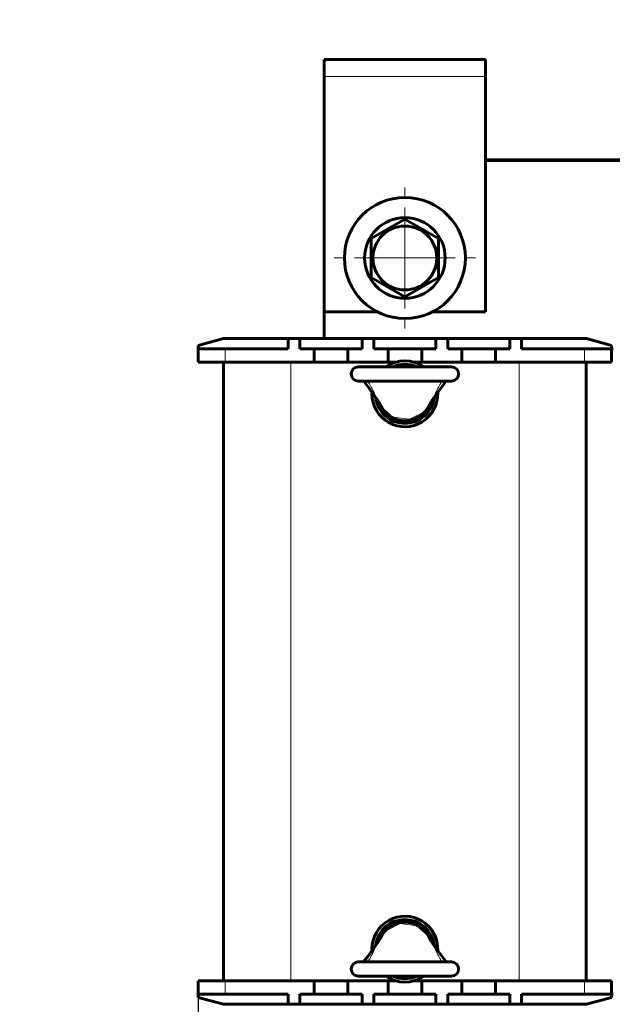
# Model space of a CAD drawing. Header units: millimetres. Extents: x 0 to 420, y 0 to 594.
# Tile 2 of 6: x 0 to 88, y 168 to 314. Entities that reach past the tile are written whole.
import ezdxf

# ---------------------------------------------------------------- set-up
doc = ezdxf.new("R2010")
doc.units = ezdxf.units.MM
for name, pattern in [('K5LT_AXLED', [12, 7.5, -1.5, 1.5, -1.5]), ('K5LT_BASIC', [0]), ('K5LT_THIN', [0])]:
    doc.linetypes.add(name, pattern=pattern)
doc.layers.add('Системный слой', color=7, linetype='Continuous')
doc.styles.add('KDIMTEXTSTYLE', font='GOST_AU.SHX', dxfattribs={"width": 0.96, "oblique": 15, "height": 5})
doc.dimstyles.new('KDIMSTYLE (1.00)', dxfattribs={"dimtxt": 5, "dimasz": 1, "dimexe": 2, "dimexo": 0, "dimgap": 1, "dimtad": 1, "dimtxsty": 'KDIMTEXTSTYLE', "dimsah": 1, "dimcen": 0, "dimdle": 1, "dimadec": 0, "dimazin": 0, "dimtfac": 0.667, "dimtmove": 0, "dimatfit": 3, "dimfxl": 1, "dimtvp": 1, "dimtolj": 1, "dimtzin": 0, "dimarcsym": 0})

# ---------------------------------------------------------------- blocks, each defined once
blk = doc.blocks.new('U4')
at = {"layer": 'Системный слой', "color": 150, "linetype": 'K5LT_BASIC', "lineweight": 60, "true_color": 0x0080ff}
for p, q in [((43.83, 171.17), (48.83, 171.17)), ((54.83, 171.17), (55.95, 171.17)), ((58.72, 171.17), (59.83, 171.17)), ((65.83, 171.17), (70.83, 171.17))]:
    blk.add_line(p, q, dxfattribs=at)
blk = doc.blocks.new('U5')
at = {"layer": 'Системный слой', "color": 150, "linetype": 'K5LT_BASIC', "lineweight": 60, "true_color": 0x0080ff}
for p, q in [((43.83, 263.17), (48.83, 263.17)), ((54.83, 263.17), (55.95, 263.17)), ((58.72, 263.17), (59.83, 263.17)), ((65.83, 263.17), (70.83, 263.17))]:
    blk.add_line(p, q, dxfattribs=at)
blk = doc.blocks.new('U8')
at = {"layer": 'Системный слой', "color": 150, "linetype": 'K5LT_BASIC', "lineweight": 60, "true_color": 0x0080ff}
for p, q in [((45.33, 270.67), (53.21, 270.67)), ((61.46, 270.67), (69.33, 270.67))]:
    blk.add_line(p, q, dxfattribs=at)
blk = doc.blocks.new('U9')
at = {"layer": 'Системный слой', "color": 150, "linetype": 'K5LT_BASIC', "lineweight": 60, "true_color": 0x0080ff}
for p, q in [((51.18, 260.37), (51.8, 259.55)), ((51.8, 259.55), (52.42, 258.7)), ((52.42, 258.7), (53.06, 257.8))]:
    blk.add_line(p, q, dxfattribs=at)
blk = doc.blocks.new('U10')
at = {"layer": 'Системный слой', "color": 150, "linetype": 'K5LT_BASIC', "lineweight": 60, "true_color": 0x0080ff}
for p, q in [((62.86, 259.55), (62.24, 258.7)), ((63.49, 260.37), (62.86, 259.55)), ((62.24, 258.7), (61.61, 257.8))]:
    blk.add_line(p, q, dxfattribs=at)
blk = doc.blocks.new('U11')
at = {"layer": 'Системный слой', "color": 150, "linetype": 'K5LT_BASIC', "lineweight": 60, "true_color": 0x0080ff}
for p, q in [((62.24, 175.64), (61.61, 176.53)), ((62.86, 174.78), (62.24, 175.64)), ((63.49, 173.97), (62.86, 174.78))]:
    blk.add_line(p, q, dxfattribs=at)
blk = doc.blocks.new('U12')
at = {"layer": 'Системный слой', "color": 150, "linetype": 'K5LT_BASIC', "lineweight": 60, "true_color": 0x0080ff}
for p, q in [((52.42, 175.63), (53.06, 176.53)), ((51.18, 173.97), (51.8, 174.78)), ((51.8, 174.78), (52.42, 175.63))]:
    blk.add_line(p, q, dxfattribs=at)
blk = doc.blocks.new('U17')
at = {"layer": 'Системный слой', "color": 150, "linetype": 'K5LT_BASIC', "lineweight": 60, "true_color": 0x0080ff}
for p, q in [((88.08, 265.17), (88.33, 265.17)), ((149.83, 265.17), (150.08, 265.17))]:
    blk.add_line(p, q, dxfattribs=at)
blk = doc.blocks.new('U28')
at = {"layer": 'Системный слой', "color": 150, "linetype": 'K5LT_BASIC', "lineweight": 60, "true_color": 0x0080ff}
for p, q in [((88.33, 169.17), (88.08, 169.17)), ((150.08, 169.17), (149.83, 169.17))]:
    blk.add_line(p, q, dxfattribs=at)
blk = doc.blocks.new('U29')
at = {"layer": 'Системный слой', "color": 150, "linetype": 'K5LT_BASIC', "lineweight": 60, "true_color": 0x0080ff}
for start, end in [(54.7187, 125.2813), (180, 2.4479), (177.5521, 180)]:
    blk.add_arc((57.33, 258.47), 4.9, start, end, dxfattribs=at)
blk = doc.blocks.new('U30')
at = {"layer": 'Системный слой', "color": 150, "linetype": 'K5LT_BASIC', "lineweight": 60, "true_color": 0x0080ff}
for start, end in [(357.5521, 180), (180, 182.4479), (234.7187, 305.2813)]:
    blk.add_arc((57.33, 175.87), 4.9, start, end, dxfattribs=at)
blk = doc.blocks.new('U31')
at = {"layer": 'Системный слой', "color": 150, "linetype": 'K5LT_BASIC', "lineweight": 60, "true_color": 0x0080ff}
for start, end in [(7.0448, 172.9551), (245.38, 294.62)]:
    blk.add_arc((57.33, 175.87), 4.4, start, end, dxfattribs=at)
blk = doc.blocks.new('U32')
at = {"layer": 'Системный слой', "color": 150, "linetype": 'K5LT_BASIC', "lineweight": 60, "true_color": 0x0080ff}
for start, end in [(65.38, 114.62), (187.0448, 352.9551)]:
    blk.add_arc((57.33, 258.47), 4.4, start, end, dxfattribs=at)
blk = doc.blocks.new('U35')
at = {"layer": 'Системный слой', "color": 7, "linetype": 'K5LT_THIN', "lineweight": 18}
for p, q in [((55.55, 255.01), (53.82, 256.55)), ((60.84, 256.55), (60.27, 255.8)), ((58.01, 254.67), (55.55, 255.01)), ((60.27, 255.8), (58.01, 254.67))]:
    blk.add_line(p, q, dxfattribs=at)
for centre, start, end in [((56.45, 258.01), 207.521, 209.0666), ((58.22, 258.01), 330.9338, 332.4786)]:
    blk.add_arc(centre, 3, start, end, dxfattribs=at)
blk = doc.blocks.new('U36')
at = {"layer": 'Системный слой', "color": 7, "linetype": 'K5LT_THIN', "lineweight": 18}
for p, q in [((54.39, 178.53), (56.65, 179.67)), ((56.65, 179.67), (59.12, 179.33)), ((59.12, 179.33), (60.84, 177.79)), ((53.82, 177.79), (54.39, 178.53))]:
    blk.add_line(p, q, dxfattribs=at)
for centre, start, end in [((56.45, 176.33), 150.9338, 152.4786), ((58.22, 176.33), 27.521, 29.0666)]:
    blk.add_arc(centre, 3, start, end, dxfattribs=at)
blk = doc.blocks.new('KDIMARROW_01')
at = {"layer": 'Системный слой'}
blk.add_hatch(color=0, dxfattribs=at).paths.add_polyline_path([(0, 0), (-7, 0.92), (-6.3, 0), (-7, -0.92)])
at = {"layer": 'Системный слой', "color": 0, "linetype": 'K5LT_THIN', "lineweight": 18}
for p, q in [((-6.3, 0), (-7, 0.92)), ((-7, 0.92), (0, 0)), ((0, 0), (-7, -0.92)), ((-7, -0.92), (-6.3, 0)), ((0, 0), (-1, 0))]:
    blk.add_line(p, q, dxfattribs=at)
blk = doc.blocks.new('U41')
at = {"layer": 'Системный слой', "color": 30, "linetype": 'K5LT_AXLED', "lineweight": 18, "true_color": 0xff8000}
for q in [(57.33, 289.67), (46.33, 278.67), (68.33, 278.67), (57.33, 267.67)]:
    blk.add_line((57.33, 278.67), q, dxfattribs=at)

msp = doc.modelspace()

# ---------------------------------------------------------------- linework, layer by layer
at = {"layer": 'Системный слой', "color": 150, "linetype": 'K5LT_BASIC', "lineweight": 60, "true_color": 0x0080ff}
for p, q in [((45.334, 308.166), (45.334, 305.666)), ((45.334, 308.166), (69.334, 308.166)), ((69.334, 305.666), (69.334, 308.166)), ((45.334, 305.666), (45.334, 270.666)), ((69.334, 270.666), (69.334, 305.666)), ((69.334, 293.266), (168.834, 293.266)), ((168.834, 293.166), (69.334, 293.166)), ((52.334, 281.553), (57.334, 284.44)), ((57.334, 284.44), (62.334, 281.553)), ((52.334, 275.779), (52.334, 281.553)), ((62.334, 281.553), (62.334, 275.779)), ((57.334, 272.893), (52.334, 275.779)), ((62.334, 275.779), (57.334, 272.893)), ((45.334, 270.666), (45.334, 266.666)), ((30.316, 266.666), (26.584, 265.666)), ((30.316, 266.666), (39.959, 266.666)), ((39.959, 266.666), (41.709, 266.666)), ((39.959, 265.166), (39.959, 266.666)), ((41.709, 265.166), (41.709, 266.666)), ((41.709, 266.666), (50.959, 266.666)), ((50.959, 265.166), (50.959, 266.666)), ((50.959, 266.666), (52.709, 266.666)), ((52.709, 266.666), (61.959, 266.666)), ((52.709, 265.166), (52.709, 266.666)), ((61.959, 265.166), (61.959, 266.666)), ((61.959, 266.666), (63.709, 266.666)), ((63.709, 266.666), (72.959, 266.666)), ((63.709, 265.166), (63.709, 266.666)), ((72.959, 266.666), (74.709, 266.666)), ((72.959, 265.166), (72.959, 266.666)), ((74.709, 266.666), (84.352, 266.666)), ((74.709, 265.166), (74.709, 266.666)), ((88.084, 265.666), (84.352, 266.666)), ((26.584, 265.166), (26.584, 265.666)), ((26.584, 265.166), (30.584, 265.166)), ((26.584, 263.166), (26.584, 265.166)), ((30.584, 265.166), (39.959, 265.166)), ((41.709, 265.166), (43.834, 265.166)), ((43.834, 265.166), (43.834, 263.166)), ((46.334, 265.166), (43.834, 265.166)), ((48.834, 265.166), (46.334, 265.166)), ((48.834, 263.166), (48.834, 265.166)), ((48.834, 265.166), (50.959, 265.166)), ((52.709, 265.166), (54.834, 265.166)), ((57.334, 265.166), (54.834, 265.166)), ((54.834, 265.166), (54.834, 263.166)), ((59.834, 265.166), (57.334, 265.166)), ((59.834, 263.166), (59.834, 265.166)), ((59.834, 265.166), (61.959, 265.166)), ((63.709, 265.166), (65.834, 265.166)), ((65.834, 265.166), (65.834, 263.166)), ((68.334, 265.166), (65.834, 265.166)), ((70.834, 265.166), (68.334, 265.166)), ((70.834, 263.166), (70.834, 265.166)), ((70.834, 265.166), (72.959, 265.166)), ((74.709, 265.166), (84.084, 265.166)), ((84.084, 265.166), (88.084, 265.166)), ((88.084, 265.166), (88.084, 265.666)), ((88.084, 263.166), (88.084, 265.166)), ((26.584, 263.166), (30.584, 263.166)), ((30.334, 171.166), (30.334, 263.166)), ((30.584, 263.166), (43.834, 263.166)), ((48.834, 263.166), (54.834, 263.166)), ((64.284, 262.466), (50.384, 262.466)), ((59.834, 263.166), (65.834, 263.166)), ((70.834, 263.166), (84.084, 263.166)), ((84.084, 263.166), (88.084, 263.166)), ((84.334, 171.166), (84.334, 263.166)), ((64.284, 260.366), (50.384, 260.366)), ((50.384, 173.966), (64.284, 173.966)), ((50.384, 171.866), (64.284, 171.866)), ((30.584, 171.166), (26.584, 171.166)), ((26.584, 171.166), (26.584, 169.166)), ((43.834, 171.166), (30.584, 171.166)), ((43.834, 171.166), (43.834, 169.166)), ((48.834, 169.166), (48.834, 171.166)), ((54.834, 171.166), (48.834, 171.166)), ((54.834, 171.166), (54.834, 169.166)), ((59.834, 169.166), (59.834, 171.166)), ((65.834, 171.166), (59.834, 171.166)), ((65.834, 171.166), (65.834, 169.166)), ((70.834, 169.166), (70.834, 171.166)), ((84.084, 171.166), (70.834, 171.166)), ((88.084, 171.166), (84.084, 171.166)), ((88.084, 171.166), (88.084, 169.166)), ((30.584, 169.166), (26.584, 169.166)), ((26.584, 169.166), (26.584, 168.666)), ((26.584, 168.666), (30.316, 167.666)), ((39.959, 169.166), (30.584, 169.166)), ((39.959, 169.166), (39.959, 167.666)), ((41.709, 169.166), (41.709, 167.666)), ((43.834, 169.166), (41.709, 169.166)), ((43.834, 169.166), (46.334, 169.166)), ((46.334, 169.166), (48.834, 169.166)), ((50.959, 169.166), (48.834, 169.166)), ((50.959, 169.166), (50.959, 167.666)), ((52.709, 169.166), (52.709, 167.666)), ((54.834, 169.166), (52.709, 169.166)), ((54.834, 169.166), (57.334, 169.166)), ((57.334, 169.166), (59.834, 169.166)), ((61.959, 169.166), (59.834, 169.166)), ((61.959, 169.166), (61.959, 167.666)), ((63.709, 169.166), (63.709, 167.666)), ((65.834, 169.166), (63.709, 169.166)), ((65.834, 169.166), (68.334, 169.166)), ((68.334, 169.166), (70.834, 169.166)), ((72.959, 169.166), (70.834, 169.166)), ((72.959, 169.166), (72.959, 167.666)), ((74.709, 169.166), (74.709, 167.666)), ((84.084, 169.166), (74.709, 169.166)), ((88.084, 169.166), (84.084, 169.166)), ((84.352, 167.666), (88.084, 168.666)), ((88.084, 169.166), (88.084, 168.666)), ((39.959, 167.666), (30.316, 167.666)), ((41.709, 167.666), (39.959, 167.666)), ((50.959, 167.666), (41.709, 167.666)), ((52.709, 167.666), (50.959, 167.666)), ((61.959, 167.666), (52.709, 167.666)), ((63.709, 167.666), (61.959, 167.666)), ((72.959, 167.666), (63.709, 167.666)), ((74.709, 167.666), (72.959, 167.666)), ((84.352, 167.666), (74.709, 167.666))]:
    msp.add_line(p, q, dxfattribs=at)
at = {"layer": 'Системный слой', "color": 7, "linetype": 'K5LT_THIN', "lineweight": 18}
for p, q in [((69.334, 305.666), (45.334, 305.666)), ((30.584, 263.166), (30.584, 265.166)), ((84.084, 263.166), (84.084, 265.166)), ((40.334, 171.166), (40.334, 263.166)), ((74.334, 171.166), (74.334, 263.166)), ((30.584, 171.166), (30.584, 169.166)), ((84.084, 171.166), (84.084, 169.166))]:
    msp.add_line(p, q, dxfattribs=at)
at = {"layer": 'Системный слой', "color": 150, "linetype": 'K5LT_BASIC', "lineweight": 60, "true_color": 0x0080ff}
for radius in [9, 6, 4.75]:
    msp.add_circle((57.334, 278.666), radius, dxfattribs=at)
for centre, radius, start, end in [((50.384, 261.416), 1.05, 90, 270), ((64.284, 261.416), 1.05, 270, 90), ((56.45, 258.006), 3.003, 207.52103, 209.06656), ((57.334, 258.466), 4, 207.52081, 332.47918), ((58.216, 258.006), 3.005, 330.93377, 332.47862), ((57.334, 175.866), 4, 27.52081, 152.47918), ((56.451, 176.326), 3.005, 150.93377, 152.47862), ((58.218, 176.327), 3.003, 27.52103, 29.06656), ((50.384, 172.916), 1.05, 90, 270), ((64.284, 172.916), 1.05, 270, 90)]:
    msp.add_arc(centre, radius, start, end, dxfattribs=at)
for points, knots in [([(51.856, 260.291), (51.844, 260.311), (51.822, 260.341), (51.793, 260.362), (51.777, 260.366), (51.771, 260.366)], [0, 0, 0, 0, 2.4967269, 4.4966787, 6, 6, 6, 6]), ([(62.811, 260.291), (62.823, 260.311), (62.846, 260.341), (62.874, 260.362), (62.89, 260.366), (62.896, 260.366)], [0, 0, 0, 0, 2.4967265, 4.4966783, 6, 6, 6, 6]), ([(53.786, 256.618), (53.707, 256.769), (53.625, 256.918), (53.453, 257.213), (53.363, 257.358), (53.26, 257.512), (53.253, 257.523), (53.227, 257.562), (53.208, 257.589), (53.173, 257.641), (53.155, 257.665), (53.122, 257.712), (53.106, 257.734), (53.08, 257.771), (53.069, 257.786), (53.058, 257.8)], [0, 0, 0, 0, 3.6, 3.6, 7.2, 7.2, 7.4863589, 7.4863589, 8.1780284, 8.1780284, 8.8068189, 8.8068189, 9.3784465, 9.3784465, 9.7592588, 9.7592588, 9.7592588, 9.7592588]), ([(60.881, 256.618), (60.916, 256.685), (60.952, 256.753), (61.053, 256.936), (61.119, 257.052), (61.276, 257.313), (61.369, 257.457), (61.481, 257.621), (61.497, 257.644), (61.535, 257.698), (61.557, 257.729), (61.589, 257.773), (61.599, 257.787), (61.609, 257.8)], [0, 0, 0, 0, 1.6102903, 1.6102903, 4.4282984, 4.4282984, 8.0282984, 8.0282984, 8.6097173, 8.6097173, 9.406986, 9.406986, 9.7593349, 9.7593349, 9.7593349, 9.7593349]), ([(53.786, 177.714), (53.751, 177.647), (53.715, 177.58), (53.614, 177.396), (53.548, 177.28), (53.391, 177.019), (53.299, 176.875), (53.186, 176.711), (53.17, 176.688), (53.132, 176.635), (53.11, 176.604), (53.078, 176.559), (53.068, 176.546), (53.058, 176.532)], [0, 0, 0, 0, 1.6102903, 1.6102903, 4.4282984, 4.4282984, 8.0282984, 8.0282984, 8.6097173, 8.6097173, 9.406986, 9.406986, 9.7593349, 9.7593349, 9.7593349, 9.7593349]), ([(60.881, 177.714), (60.96, 177.563), (61.042, 177.414), (61.214, 177.12), (61.305, 176.974), (61.407, 176.821), (61.415, 176.809), (61.44, 176.771), (61.459, 176.743), (61.495, 176.692), (61.512, 176.667), (61.545, 176.62), (61.561, 176.598), (61.587, 176.561), (61.598, 176.547), (61.609, 176.532)], [0, 0, 0, 0, 3.6, 3.6, 7.2, 7.2, 7.4863589, 7.4863589, 8.1780284, 8.1780284, 8.8068189, 8.8068189, 9.3784465, 9.3784465, 9.7592588, 9.7592588, 9.7592588, 9.7592588]), ([(51.856, 174.041), (51.844, 174.021), (51.822, 173.991), (51.793, 173.97), (51.777, 173.966), (51.771, 173.966)], [0, 0, 0, 0, 2.4967265, 4.4966783, 6, 6, 6, 6]), ([(62.811, 174.041), (62.823, 174.021), (62.846, 173.991), (62.874, 173.97), (62.89, 173.966), (62.896, 173.966)], [0, 0, 0, 0, 2.4967269, 4.4966787, 6, 6, 6, 6])]:
    msp.add_open_spline(points, degree=3, knots=knots, dxfattribs=at)
at = {"layer": 'Системный слой', "color": 7, "linetype": 'K5LT_THIN', "lineweight": 18}
for points, knots in [([(51.856, 260.291), (51.946, 260.144), (52.111, 259.867), (52.317, 259.487), (52.467, 259.196), (52.564, 258.996), (52.626, 258.862), (52.671, 258.763), (52.708, 258.681), (52.739, 258.608), (52.769, 258.538), (52.797, 258.47), (52.825, 258.402), (52.85, 258.34), (52.873, 258.281), (52.894, 258.226), (52.915, 258.171), (52.933, 258.123), (52.948, 258.079), (52.963, 258.038), (52.977, 257.998), (52.99, 257.961), (53.006, 257.915), (53.023, 257.871), (53.038, 257.834), (53.049, 257.814), (53.056, 257.804), (53.058, 257.8)], [0, 0, 0, 0, 4.6245081, 8.6500092, 11.6814488, 13.5780064, 14.8287163, 15.828633, 16.6561683, 17.4212949, 18.1167836, 18.885156, 19.6268035, 20.3408161, 20.9470814, 21.6005802, 22.2463034, 22.8474749, 23.3487218, 23.8710496, 24.3924837, 24.9179131, 25.3894807, 26.451759, 27.1143308, 27.6559944, 28, 28, 28, 28]), ([(62.811, 260.291), (62.372, 260.281), (61.546, 260.263), (60.356, 260.243), (58.37, 260.22), (56.39, 260.219), (54.427, 260.242), (53.199, 260.262), (52.355, 260.28), (51.856, 260.291)], [0, 0, 0, 0, 1.2013402, 2.2627918, 3.2597433, 6.6388614, 7.6867363, 8.635352, 10, 10, 10, 10]), ([(62.811, 260.291), (62.721, 260.144), (62.557, 259.867), (62.35, 259.487), (62.2, 259.196), (62.104, 258.996), (62.041, 258.862), (61.996, 258.763), (61.959, 258.681), (61.928, 258.608), (61.898, 258.538), (61.87, 258.47), (61.842, 258.402), (61.817, 258.34), (61.794, 258.281), (61.773, 258.226), (61.753, 258.171), (61.735, 258.123), (61.719, 258.079), (61.704, 258.038), (61.69, 257.998), (61.677, 257.961), (61.661, 257.915), (61.644, 257.871), (61.629, 257.834), (61.618, 257.814), (61.612, 257.804), (61.609, 257.8)], [0, 0, 0, 0, 4.6245196, 8.6500297, 11.6814718, 13.5780252, 14.8287287, 15.828641, 16.6561751, 17.4213018, 18.1167932, 18.8851578, 19.626796, 20.3407969, 20.9470598, 21.6005523, 22.246269, 22.8474346, 23.3486812, 23.8710075, 24.3924389, 24.9178653, 25.3894317, 26.4517122, 27.1142866, 27.6559659, 28, 28, 28, 28]), ([(51.856, 174.041), (51.914, 174.136), (52.02, 174.314), (52.164, 174.563), (52.275, 174.769), (52.365, 174.938), (52.436, 175.075), (52.495, 175.194), (52.544, 175.296), (52.588, 175.387), (52.626, 175.47), (52.664, 175.554), (52.702, 175.639), (52.74, 175.726), (52.773, 175.804), (52.802, 175.875), (52.829, 175.939), (52.853, 176), (52.875, 176.056), (52.894, 176.106), (52.911, 176.152), (52.927, 176.193), (52.941, 176.233), (52.955, 176.272), (52.969, 176.311), (52.987, 176.36), (53.002, 176.406), (53.018, 176.447), (53.028, 176.474), (53.038, 176.496), (53.047, 176.515), (53.054, 176.526), (53.058, 176.532)], [0, 0, 0, 0, 3.5188102, 6.5562711, 9.1123828, 10.9977414, 12.6936962, 14.0715148, 15.3206008, 16.3912557, 17.3980618, 18.341019, 19.4658512, 20.5415243, 21.5717845, 22.410625, 23.2390733, 24.0494486, 24.7867771, 25.4675018, 26.095557, 26.6672914, 27.2177647, 27.8148692, 28.3937362, 28.9670203, 30.133094, 30.7652213, 31.3425617, 31.8506812, 32.3962776, 33, 33, 33, 33]), ([(62.811, 174.041), (62.721, 174.188), (62.557, 174.466), (62.35, 174.845), (62.2, 175.136), (62.104, 175.336), (62.041, 175.47), (61.996, 175.569), (61.959, 175.652), (61.928, 175.724), (61.898, 175.794), (61.87, 175.862), (61.842, 175.93), (61.817, 175.993), (61.794, 176.051), (61.773, 176.107), (61.753, 176.161), (61.735, 176.209), (61.719, 176.253), (61.704, 176.294), (61.69, 176.334), (61.677, 176.371), (61.661, 176.417), (61.644, 176.461), (61.629, 176.498), (61.618, 176.518), (61.612, 176.528), (61.609, 176.532)], [0, 0, 0, 0, 4.6245081, 8.6500092, 11.6814488, 13.5780064, 14.8287163, 15.828633, 16.6561683, 17.4212949, 18.1167836, 18.885156, 19.6268035, 20.3408161, 20.9470814, 21.6005802, 22.2463034, 22.8474749, 23.3487218, 23.8710496, 24.3924837, 24.9179131, 25.3894807, 26.451759, 27.1143308, 27.6559944, 28, 28, 28, 28]), ([(51.856, 174.041), (52.295, 174.051), (53.121, 174.069), (54.312, 174.089), (56.297, 174.112), (58.278, 174.113), (60.24, 174.091), (61.468, 174.071), (62.313, 174.053), (62.811, 174.041)], [0, 0, 0, 0, 1.2013402, 2.2627918, 3.2597433, 6.6388614, 7.6867363, 8.635352, 10, 10, 10, 10])]:
    msp.add_open_spline(points, degree=3, knots=knots, dxfattribs=at)

# ---------------------------------------------------------------- block references
at = {"layer": 'Системный слой'}
for name in ['U41', 'U8', 'U17', 'U29', 'U5', 'U32', 'U9', 'U10', 'U35', 'U30', 'U31', 'U36', 'U12', 'U11', 'U4', 'U28']:
    msp.add_blockref(name, (0, 0), dxfattribs=at)

# ---------------------------------------------------------------- dimensions: what is measured, and where the dimension line sits
at = {"layer": 'Системный слой', "color": 7}
msp.add_linear_dim(base=(26.584, 113.774), p1=(211.584, 170.166), p2=(26.584, 170.166), location=(119.084, 113.774), text='\\H10.0;\\W0.965;\\Q15;\\H10.0;\\W0.965;\\Q15;\\Q15;Ш', dimstyle='KDIMSTYLE (1.00)', override={"dimexo": 0, "dimblk1": 'KDIMARROW_01', "dimblk2": 'KDIMARROW_01', "dimse1": 0, "dimse2": 0, "dimclrt": 7, "dimtolj": 1}, dxfattribs=at).render()

doc.saveas('drawing.dxf')
